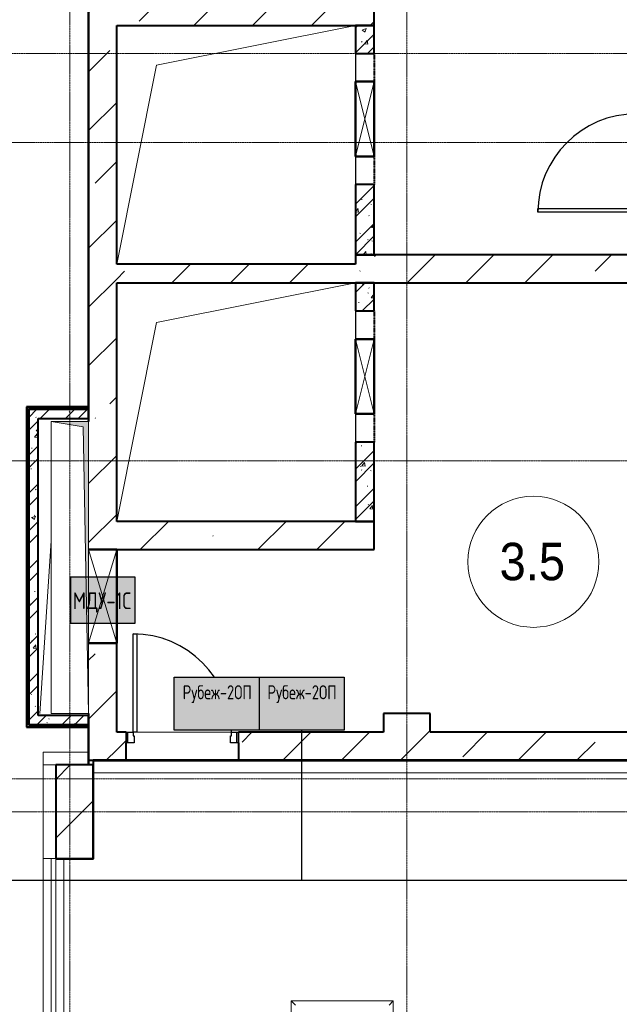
# Model space of a CAD drawing. Header units: millimetres. Extents: x -135639 to 224623, y -383017 to -59102.
# Tile 166 of 256: x 66458 to 72864, y -304223 to -293705. Entities that reach past the tile are written whole.
import ezdxf
from ezdxf.enums import TextEntityAlignment as Align

# ---------------------------------------------------------------- set-up
doc = ezdxf.new("R2010")
doc.units = ezdxf.units.MM
doc.set_wipeout_variables(frame=1)
for name, pattern in [('Линия сетки', [25, 20, -2.5, 0, -2.5]), ('Невидимые', [5, 3, -2]), ('Штрих_3_1_5_', [4.5, 3, -1.5]), ('Штриховая_ш3 п1_5', [4.5, 3, -1.5])]:
    doc.linetypes.add(name, pattern=pattern)
for name, color, linetype, lineweight in [('A-000-M_MASS', 7, 'Continuous', 18), ('A-000-MH_MASS', 7, 'Невидимые', 18), ('A-010-A_ROOM', 7, 'Continuous', 20), ('A-200-M_WALL', 7, 'Continuous', 18), ('A-200-M_WALL_EXT', 7, 'Continuous', 18), ('A-200-M_WALL_INT', 7, 'Continuous', 18), ('A-200-M_WALL_PAT', 7, 'Continuous', 40), ('A-314-M_WINDOW', 7, 'Continuous', 18), ('A-325-M_DOOR', 7, 'Continuous', 18), ('A-325-M_DOOR__FRAME', 7, 'Continuous', 30), ('A-325-M_DOOR_OPENING', 7, 'Continuous', 18), ('A-325-M_DOOR_PANEL', 7, 'Continuous', 30), ('M-567-M_MECH_EQP', 7, 'Continuous', 18), ('S-280-M_COLUMN', 7, 'Continuous', 18), ('S-280-M_STRUCT_FRAME', 7, 'Continuous', 18), ('Z-030-M_GRID', 7, 'Continuous', 9), ('Z-060-M_DETAIL', 7, 'Continuous', 18), ('Арматура воздуховодов', 7, 'Continuous', 18), ('ОС', 5, 'Continuous', 25), ('ПС', 7, 'Continuous', 40), ('СС-011-ПОЖ-СИГНАЛИЗАЦИЯ', 1, 'Continuous', 30)]:
    doc.layers.add(name, color=color, linetype=linetype, lineweight=lineweight)
doc.layers.add('A-010-M_ROOM_SEPARATION', color=4, linetype='Штриховая_ш3 п1_5', lineweight=40, true_color=0x00ffff)
doc.layers.add('ССПС', color=5, linetype='Continuous')
doc.styles.add('1111', font='isocpeur.ttf')
doc.styles.add('Arial_2', font='arial.ttf', dxfattribs={"width": 0.9, "height": 400})
pattern_1 = [(50, (0, 0), (437.2423, -38.2536), [45.72, -502.92]), (355, (0, 0), (-84.5828, 458.5367), [36.576, -402.336]), (100.451, (36.44, -3.2), (352.662, 420.2802), [38.856, -427.416]), (46.184, (0, 121.9), (650.59, -100.9033), [68.58, -754.38]), (96.636, (54.2, 113.5), (569.766, 593.8263), [58.284, -641.125]), (351.184, (0, 121.9), (569.7716, 593.8214), [54.864, -603.504]), (21, (60.96, 91.44), (363.875, -245.4366), [45.72, -502.92]), (326, (60.96, 91.44), (148.3253, 442.0518), [36.576, -402.336]), (71.451, (91.3, 71), (512.201, 196.6115), [38.856, -427.416]), (37.5, (0, 0), (7.41278, 202.9318), [6.706, -390.754, 6.706, -401.726, -403.86]), (37.5, (0, 0), (7.41278, 202.9318), [-805.891, 6.706, -397.154]), (7.5, (0, 0), (160.36715, 240.43305), [6.706, -226.162, 6.706, -381.61, -153.924]), (7.5, (0, 0), (160.36715, 240.43305), [-621.182, 6.706, -147.218]), (327.5, (-135.94, 0), (325.41783, -13.7491), [6.706, -145.694, 6.706, -468.782, -630.936]), (327.5, (-135.94, 0), (325.41783, -13.7491), [-627.888, 6.706, -624.23]), (317.5, (-196.9, 0), (355.51, 61.0244), [6.706, -191.414, 6.706, -309.067, -448.056]), (317.5, (-196.9, 0), (355.51, 61.0244), [-513.893, 6.706, -441.35])]
pattern_2 = [(45, (0, 0), (-202.0558, 202.0558), []), (45, (134.7, 0), (-202.0558, 202.0558), [])]
pattern_3 = [(0, (0, 0), (812.8, 203.2), [67.056, -542.544, 67.056, -542.544, -3251.2]), (0, (0, 0), (812.8, 203.2), [-1219.2, 67.056, -1152.144, 67.056, -542.544, -1422.4]), (0, (0, 0), (812.8, 203.2), [-3048, 67.056, -339.344, 67.056, -948.944]), (120, (304.8, 101.6), (-582.37636, 602.30545), [67.056, -542.544, 67.056, -542.544, -3251.2]), (120, (304.8, 101.6), (-582.37636, 602.30545), [-1219.2, 67.056, -1152.144, 67.056, -542.544, -1422.4]), (120, (304.8, 101.6), (-582.37636, 602.30545), [-3048, 67.056, -339.344, 67.056, -948.944]), (240, (406.4, 508), (-230.42364, -805.50545), [67.056, -542.544, 67.056, -542.544, -3251.2]), (240, (406.4, 508), (-230.42364, -805.50545), [-1219.2, 67.056, -1152.144, 67.056, -542.544, -1422.4]), (240, (406.4, 508), (-230.42364, -805.50545), [-3048, 67.056, -339.344, 67.056, -948.944])]
pattern_4 = [(45, (0, 0), (-628.618, 628.618), []), (45, (628.6, 0), (-628.618, 628.618), [1111.25, -222.25, 6.706, -215.544])]

# ---------------------------------------------------------------- blocks, each defined once
blk = doc.blocks.new('A_MEQ_OpeningShaft-Rectangular - КДУ-2726976-B2_-11_400_')
at = {"layer": 'Z-060-M_DETAIL', "true_color": 0xe2e2e2}
blk.add_hatch(color=254, dxfattribs=at).paths.add_polyline_path([(3120, 0), (0, 0), (0, -400), (57, -57), (2182, -18)])
at = {"layer": 'A-000-MH_MASS', "color": 253, "linetype": 'Continuous', "true_color": 0xaaaaaa}
for p, q in [((3120, 0), (0, 0)), ((0, 0), (0, -400)), ((3120, -400), (3120, 0)), ((0, -400), (3120, -400))]:
    blk.add_line(p, q, dxfattribs=at)
at = {"layer": 'Z-060-M_DETAIL', "color": 253, "true_color": 0xaaaaaa}
for p, q in [((3120, 0), (57, -57)), ((3120, -400), (3120, 0)), ((3120, 0), (0, 0)), ((0, 0), (0, -400)), ((57, -57), (0, -400)), ((0, -400), (57, -57)), ((57, -57), (3120, 0)), ((3120, 0), (3120, -400)), ((0, -400), (3120, -400)), ((0, -400), (3120, -400))]:
    blk.add_line(p, q, dxfattribs=at)
blk = doc.blocks.new('101_Дверь_Однопольная - _ПЧ_Мет_1000х2000_Лифтовой холл_EI60_Пр-3419521-B2_-11_400_')
at = {"layer": 'A-325-M_DOOR', "color": 253, "lineweight": 30, "true_color": 0xaaaaaa}
for p, q in [((-600, 150), (-585, 150)), ((-600, 35), (-600, 150)), ((-585, 150), (-585, 35)), ((585, 35), (585, 150)), ((585, 150), (600, 150)), ((600, 150), (600, 35)), ((-585, 35), (-600, 35)), ((600, 35), (585, 35))]:
    blk.add_line(p, q, dxfattribs=at)
at = {"layer": 'A-325-M_DOOR__FRAME', "color": 253, "true_color": 0xaaaaaa}
for p, q in [((-585, 150), (-525, 150)), ((-585, 35), (-585, 150)), ((-525, 150), (-525, 110)), ((-525, 110), (-515, 110)), ((-515, 110), (-515, 35)), ((515, 110), (525, 110)), ((515, 35), (515, 110)), ((525, 150), (585, 150)), ((525, 110), (525, 150)), ((585, 150), (585, 35)), ((-515, 35), (-585, 35)), ((585, 35), (515, 35))]:
    blk.add_line(p, q, dxfattribs=at)
at = {"layer": 'A-325-M_DOOR_PANEL', "color": 253, "true_color": 0xaaaaaa}
for p, q in [((-525, 1200), (-485, 1200)), ((-525, 150), (-525, 1200)), ((-485, 1200), (-485, 150)), ((-485, 150), (-525, 150))]:
    blk.add_line(p, q, dxfattribs=at)
blk.add_arc((-525, 150), 1050, 0, 90, dxfattribs=at)
blk = doc.blocks.new('101_Дверь_Однопольная - _ПЧ_Мет_1000х2000_Лифтовой холл_EI60_Пр-V53-B2_-11_400_')
at = {"layer": 'A-325-M_DOOR', "color": 253, "lineweight": 30, "true_color": 0xaaaaaa}
for p, q in [((-600, 150), (-585, 150)), ((-600, 35), (-600, 150)), ((-585, 150), (-585, 35)), ((585, 35), (585, 150)), ((585, 150), (600, 150)), ((600, 150), (600, 35)), ((-585, 35), (-600, 35)), ((600, 35), (585, 35))]:
    blk.add_line(p, q, dxfattribs=at)
at = {"layer": 'A-325-M_DOOR__FRAME', "color": 253, "true_color": 0xaaaaaa}
for p, q in [((-585, 150), (-580, 150)), ((-585, 35), (-585, 150)), ((515, 110), (525, 110)), ((515, 35), (515, 110)), ((525, 150), (585, 150)), ((525, 110), (525, 150)), ((585, 150), (585, 35)), ((-580, 35), (-585, 35)), ((585, 35), (515, 35))]:
    blk.add_line(p, q, dxfattribs=at)
at = {"layer": 'A-325-M_DOOR_PANEL', "color": 253, "true_color": 0xaaaaaa}
for p, q in [((-525, 1200), (-485, 1200)), ((-525, 150), (-525, 1200)), ((-485, 1200), (-485, 150))]:
    blk.add_line(p, q, dxfattribs=at)
blk.add_arc((-525, 150), 1050, 0, 90, dxfattribs=at)
blk = doc.blocks.new('105_Приямок_C крышкой - 1000x1000-3524621-B2_-11_400_')
at = {"layer": 'A-314-M_WINDOW', "color": 253, "true_color": 0xaaaaaa}
for p, q in [((-545, -545), (-545, 545)), ((-545, 545), (545, 545)), ((545, 545), (545, -545)), ((545, -545), (-545, -545))]:
    blk.add_line(p, q, dxfattribs=at)
at = {"layer": 'S-280-M_STRUCT_FRAME', "color": 253, "true_color": 0xaaaaaa}
for p, q in [((-500, 500), (-545, 545)), ((500, 500), (545, 545)), ((-500, -500), (-545, -545)), ((500, -500), (545, -545))]:
    blk.add_line(p, q, dxfattribs=at)
blk = doc.blocks.new('CP_ДШ_Hanytex_TopJoint 24C_Половина - CP_ДШ_Hanytex_TopJoint 24C_Половина-3657662-B2_-11_400_')
at = {"layer": 'A-000-M_MASS', "color": 253, "true_color": 0xaaaaaa}
for p, q in [((6750, 110), (0, 110)), ((0, -25), (0, 25)), ((6750, 25), (6750, -25)), ((6400, -25), (5200, -25))]:
    blk.add_line(p, q, dxfattribs=at)
blk = doc.blocks.new('CP_ДШ_Hanytex_TopJoint 24C_Половина - CP_ДШ_Hanytex_TopJoint 24C_Половина-3657663-B2_-11_400_')
at = {"layer": 'A-000-M_MASS', "color": 253, "true_color": 0xaaaaaa}
for p, q in [((0, -25), (0, 110)), ((485, 110), (0, 110)), ((485, 25), (485, -25)), ((135, -25), (0, -25))]:
    blk.add_line(p, q, dxfattribs=at)
blk = doc.blocks.new('CP_ДШ_Hanytex_TopJoint 24C_Половина - CP_ДШ_Hanytex_TopJoint 24C_Половина-3657664-B2_-11_400_')
at = {"layer": 'A-000-M_MASS', "color": 253, "true_color": 0xaaaaaa}
for p, q in [((0, -25), (0, 110)), ((1000, 110), (0, 110)), ((1000, 110), (1000, -25))]:
    blk.add_line(p, q, dxfattribs=at)
blk = doc.blocks.new('CP_ДШ_Hanytex_TopJoint 24C - CP_ДШ_Hanytex_TopJoint 24C-3950264-B2_-11_400_')
at = {"layer": 'A-000-M_MASS', "color": 253, "true_color": 0xaaaaaa}
for p, q in [((0, -25), (0, 110)), ((7100, 110), (0, 110)), ((7100, 110), (7100, -25)), ((7100, 25), (0, 25)), ((0, 25), (0, -25)), ((7100, -25), (7100, 25)), ((0, -25), (7100, -25)), ((7100, -110), (0, -110))]:
    blk.add_line(p, q, dxfattribs=at)
blk = doc.blocks.new('135_SLK_GD_AR_rvt-1-B2_-11_400_')
at = {"layer": 'A-200-M_WALL_PAT', "lineweight": 9, "true_color": 0xaaaaaa}
h = blk.add_hatch(dxfattribs=at)
h.set_pattern_fill('FP_1', color=253, style=0, pattern_type=2)
h.set_pattern_definition(pattern_1)
h.paths.add_polyline_path([(78800, 67650), (78800, 67950), (78600, 67950), (78600, 67650)])
h = blk.add_hatch(dxfattribs=at)
h.set_pattern_fill('FP_2', color=253, style=0, pattern_type=2)
h.set_pattern_definition(pattern_2)
h.paths.add_polyline_path([(78800, 67650), (78800, 67950), (78600, 67950), (78600, 67650)])
h = blk.add_hatch(dxfattribs=at)
h.set_pattern_fill('FP_1', color=253, style=0, pattern_type=2)
h.set_pattern_definition(pattern_1)
h.paths.add_polyline_path([(78800, 65500), (78800, 66250), (78600, 66250), (78600, 65500)])
h = blk.add_hatch(dxfattribs=at)
h.set_pattern_fill('FP_2', color=253, style=0, pattern_type=2)
h.set_pattern_definition(pattern_2)
h.paths.add_polyline_path([(78800, 65500), (78800, 66250), (78600, 66250), (78600, 65500)])
h = blk.add_hatch(dxfattribs=at)
h.set_pattern_fill('FP_1', color=253, style=0, pattern_type=2)
h.set_pattern_definition(pattern_1)
h.paths.add_polyline_path([(78800, 64900), (78800, 65200), (78600, 65200), (78600, 64900)])
h = blk.add_hatch(dxfattribs=at)
h.set_pattern_fill('FP_2', color=253, style=0, pattern_type=2)
h.set_pattern_definition(pattern_2)
h.paths.add_polyline_path([(78800, 64900), (78800, 65200), (78600, 65200), (78600, 64900)])
h = blk.add_hatch(dxfattribs=at)
h.set_pattern_fill('FP_4', color=253, style=0, pattern_type=2)
h.set_pattern_definition(pattern_3)
h.paths.add_polyline_path([(75090, 60480), (75110, 60480), (75110, 63870), (75090, 63870), (75090, 61538)])
h = blk.add_hatch(dxfattribs=at)
h.set_pattern_fill('FP_1', color=253, style=0, pattern_type=2)
h.set_pattern_definition(pattern_1)
h.paths.add_polyline_path([(75750, 63750), (75750, 63850), (75110, 63850), (75110, 63750), (75594, 63750)])
h = blk.add_hatch(dxfattribs=at)
h.set_pattern_fill('FP_2', color=253, style=0, pattern_type=2)
h.set_pattern_definition(pattern_2)
h.paths.add_polyline_path([(75750, 63750), (75750, 63850), (75110, 63850), (75110, 63750), (75594, 63750)])
h = blk.add_hatch(dxfattribs=at)
h.set_pattern_fill('FP_1', color=253, style=0, pattern_type=2)
h.set_pattern_definition(pattern_1)
h.paths.add_polyline_path([(75210, 60480), (75210, 63750), (75110, 63750), (75110, 60480)])
h = blk.add_hatch(dxfattribs=at)
h.set_pattern_fill('FP_2', color=253, style=0, pattern_type=2)
h.set_pattern_definition(pattern_2)
h.paths.add_polyline_path([(75210, 60480), (75210, 63750), (75110, 63750), (75110, 60480)])
h = blk.add_hatch(dxfattribs=at)
h.set_pattern_fill('FP_1', color=253, style=0, pattern_type=2)
h.set_pattern_definition(pattern_1)
h.paths.add_polyline_path([(78800, 62650), (78800, 63500), (78600, 63500), (78600, 62650)])
h = blk.add_hatch(dxfattribs=at)
h.set_pattern_fill('FP_2', color=253, style=0, pattern_type=2)
h.set_pattern_definition(pattern_2)
h.paths.add_polyline_path([(78800, 62650), (78800, 63500), (78600, 63500), (78600, 62650)])
h = blk.add_hatch(dxfattribs=at)
h.set_pattern_fill('FP_1', color=253, style=0, pattern_type=2)
h.set_pattern_definition(pattern_1)
h.paths.add_polyline_path([(75210, 60480), (75750, 60480), (75750, 60580), (75210, 60580)])
h = blk.add_hatch(dxfattribs=at)
h.set_pattern_fill('FP_2', color=253, style=0, pattern_type=2)
h.set_pattern_definition(pattern_2)
h.paths.add_polyline_path([(75210, 60480), (75750, 60480), (75750, 60580), (75210, 60580)])
h = blk.add_hatch(dxfattribs=at)
h.set_pattern_fill('FP_4', color=253, style=0, pattern_type=2)
h.set_pattern_definition(pattern_3)
h.paths.add_polyline_path([(75750, 60460), (75750, 60480), (75090, 60480), (75090, 60460), (75594, 60460)])
at = {"color": 253, "lineweight": 18, "true_color": 0xaaaaaa}
for p, q in [((75750, 63730), (75736, 63720)), ((75350, 62444), (75230, 60600))]:
    blk.add_line(p, q, dxfattribs=at)
at = {"layer": 'A-010-M_ROOM_SEPARATION', "color": 131, "linetype": 'Штрих_3_1_5_', "true_color": 0xaaffff}
for p, q in [((78800, 67650), (78800, 67350)), ((78800, 66550), (78800, 66250)), ((78800, 64900), (78800, 64600)), ((78800, 63800), (78800, 63500))]:
    blk.add_line(p, q, dxfattribs=at)
at = {"layer": 'A-200-M_WALL', "color": 253, "lineweight": 40, "true_color": 0xaaaaaa}
for p, q in [((75090, 63870), (75090, 60480)), ((75090, 63870), (75110, 63870)), ((75750, 63870), (75110, 63870)), ((75090, 60460), (75090, 60480)), ((75090, 60460), (75750, 60460))]:
    blk.add_line(p, q, dxfattribs=at)
at = {"layer": 'A-200-M_WALL_INT', "color": 253, "lineweight": 40, "true_color": 0xaaaaaa}
for p, q in [((75748, 77448), (75748, 63875)), ((75750, 63875), (75750, 77450)), ((78600, 67950), (78600, 67650)), ((78800, 67950), (78600, 67950)), ((78800, 67650), (78800, 67950)), ((78600, 67650), (78800, 67650)), ((78600, 66250), (78600, 65500)), ((78800, 66250), (78600, 66250)), ((78800, 65500), (78800, 66250)), ((78600, 65500), (78800, 65500)), ((78600, 65200), (78600, 64900)), ((78800, 65200), (78600, 65200)), ((78800, 64900), (78800, 65200)), ((78600, 64900), (78800, 64900)), ((75090, 63875), (75085, 63875)), ((75085, 63875), (75085, 60480)), ((75110, 63875), (75090, 63875)), ((75750, 63875), (75110, 63875)), ((75750, 63850), (75110, 63850)), ((75110, 63850), (75110, 63750)), ((75110, 60480), (75110, 63850)), ((75110, 63850), (75750, 63850)), ((75748, 63875), (75750, 63875)), ((75750, 63850), (75750, 63875)), ((75750, 63750), (75750, 63850)), ((75110, 63750), (75110, 60480)), ((75210, 63750), (75750, 63750)), ((75210, 60580), (75210, 63750)), ((78600, 63500), (78600, 62650)), ((78800, 63500), (78600, 63500)), ((78800, 62650), (78800, 63500)), ((78600, 62650), (78800, 62650)), ((75750, 60580), (75210, 60580)), ((75750, 60480), (75750, 60580)), ((75085, 60480), (75085, 60460)), ((75085, 60460), (75085, 60455)), ((75085, 60455), (75750, 60455)), ((75110, 60480), (75210, 60480)), ((75750, 60480), (75110, 60480)), ((75210, 60480), (75750, 60480)), ((75750, 60455), (75748, 60455)), ((75748, 60455), (75748, 60052)), ((75750, 60455), (75750, 60480)), ((75750, 60052), (75750, 60455)), ((82548, 60100), (75800, 60100)), ((75800, 60100), (75800, 60098)), ((75800, 60098), (75800, 60050)), ((75802, 60098), (82548, 60098)), ((75802, 59048), (75802, 60098)), ((75400, 60052), (75398, 60052)), ((75398, 60052), (75398, 59050)), ((75748, 60052), (75400, 60052)), ((75750, 60050), (75750, 60052)), ((75398, 59050), (75398, 59048)), ((75398, 59048), (75800, 59048)), ((75800, 59048), (75802, 59048))]:
    blk.add_line(p, q, dxfattribs=at)
at = {"layer": 'A-000-M_MASS', "color": 253, "lineweight": 18, "true_color": 0xaaaaaa}
blk.add_blockref('CP_ДШ_Hanytex_TopJoint 24C_Половина - CP_ДШ_Hanytex_TopJoint 24C_Половина-3657663-B2_-11_400_', (75265, 60075), dxfattribs=at)
for name, p, rotation in [('CP_ДШ_Hanytex_TopJoint 24C_Половина - CP_ДШ_Hanytex_TopJoint 24C_Половина-3657662-B2_-11_400_', (82550, 60075), 180), ('CP_ДШ_Hanytex_TopJoint 24C_Половина - CP_ДШ_Hanytex_TopJoint 24C_Половина-3657664-B2_-11_400_', (75375, 59050), 89.99999999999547), ('CP_ДШ_Hanytex_TopJoint 24C - CP_ДШ_Hanytex_TopJoint 24C-3950264-B2_-11_400_', (75375, 51950), 89.99999999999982)]:
    blk.add_blockref(name, p, dxfattribs=dict(at, rotation=rotation))
at = {"layer": 'A-314-M_WINDOW', "color": 253, "lineweight": 18, "true_color": 0xaaaaaa}
blk.add_blockref('105_Приямок_C крышкой - 1000x1000-3524621-B2_-11_400_', (78460, 56985), dxfattribs=at)
at = {"layer": 'A-325-M_DOOR', "color": 253, "lineweight": 18, "true_color": 0xaaaaaa, "rotation": 90}
blk.add_blockref('101_Дверь_Однопольная - _ПЧ_Мет_1000х2000_Лифтовой холл_EI60_Пр-V53-B2_-11_400_', (81750, 66480), dxfattribs=at)
at = {"layer": 'A-325-M_DOOR', "color": 253, "lineweight": 18, "true_color": 0xaaaaaa}
blk.add_blockref('101_Дверь_Однопольная - _ПЧ_Мет_1000х2000_Лифтовой холл_EI60_Пр-3419521-B2_-11_400_', (76750, 60250), dxfattribs=at)
at = {"layer": 'M-567-M_MECH_EQP', "color": 253, "lineweight": 18, "true_color": 0xaaaaaa, "rotation": 270.0000000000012}
blk.add_blockref('A_MEQ_OpeningShaft-Rectangular - КДУ-2726976-B2_-11_400_', (75750, 63720), dxfattribs=at)
blk = doc.blocks.new('Бетон-Прямоугольная-Колонна - CLM_Подземные этажи_В40-400х1000-V247-B2_-11_400_')
at = {"layer": 'S-280-M_COLUMN', "lineweight": 9, "true_color": 0xaaaaaa}
h = blk.add_hatch(dxfattribs=at)
h.set_pattern_fill('FP_123', color=253, style=0, pattern_type=2)
h.set_pattern_definition([(45, (-75600, -59550.2), (-628.618, 628.618), []), (45, (-74971.4, -59550.2), (-628.618, 628.618), [1111.25, -222.25, 6.706, -215.544])])
h.paths.add_polyline_path([(200, -500), (200, 500), (-200, 500), (-200, -500), (-6, -500)])
at = {"layer": 'S-280-M_COLUMN', "color": 253, "lineweight": 40, "true_color": 0xaaaaaa}
for p, q in [((200, 500), (-200, 500)), ((-200, 500), (-200, -500)), ((200, -500), (200, 500)), ((-200, -500), (200, -500))]:
    blk.add_line(p, q, dxfattribs=at)
blk = doc.blocks.new('135_SLK_GD_KR_rvt-1-B2_-11_400_')
at = {"layer": 'S-280-M_COLUMN', "color": 253, "lineweight": 18, "true_color": 0xaaaaaa}
blk.add_blockref('Бетон-Прямоугольная-Колонна - CLM_Подземные этажи_В40-400х1000-V247-B2_-11_400_', (75600, 59550), dxfattribs=at)
blk = doc.blocks.new('231_ADSK_Дверь_Проем - ADSK_Дверь_Проем-V305-B2_-11_400_')
at = {"layer": 'A-325-M_DOOR_OPENING', "color": 253, "true_color": 0xaaaaaa}
for p, q in [((-600, 150), (600, 150)), ((-600, -150), (600, -150))]:
    blk.add_line(p, q, dxfattribs=at)
blk = doc.blocks.new('ADSK_ОбобщеннаяМодель_ОтверстиеПрямоугольное_вПерекрытии - ADSK_ОтверстиеПрямоугольное_вПерекрытии-1605231-B2_-11_400_')
at = {"layer": 'A-000-M_MASS', "color": 253, "true_color": 0xaaaaaa}
for p, q in [((-850, 850), (1275, 1275)), ((-1275, -1275), (-850, 850))]:
    blk.add_line(p, q, dxfattribs=at)
at = {"layer": 'A-000-M_MASS', "color": 253, "lineweight": 30, "true_color": 0xaaaaaa}
for p, q in [((1275, 975), (1275, 675)), ((1275, -125), (1275, -425))]:
    blk.add_line(p, q, dxfattribs=at)
blk = doc.blocks.new('231_Отверстие прямоуг _Окно_Стена_ - Отверстие-2220482-B2_-11_400_')
at = {"layer": 'A-314-M_WINDOW', "color": 253, "lineweight": 50, "true_color": 0xaaaaaa}
for p, q in [((-375, -150), (-375, 150)), ((-375, 150), (625, 150)), ((625, 150), (625, -150))]:
    blk.add_line(p, q, dxfattribs=at)
at = {"layer": 'Z-060-M_DETAIL', "color": 253, "true_color": 0xaaaaaa}
for p, q in [((-375, 150), (-375, -150)), ((625, 150), (-375, 150)), ((625, 150), (-375, -150)), ((-375, 150), (625, -150)), ((625, 150), (625, -150))]:
    blk.add_line(p, q, dxfattribs=at)
blk = doc.blocks.new('231_Отверстие прямоуг _Окно_Стена_ - Отверстие-2220484-B2_-11_400_')
at = {"layer": 'A-314-M_WINDOW', "color": 253, "lineweight": 50, "true_color": 0xaaaaaa}
for p, q in [((-275, -100), (-275, 100)), ((-275, 100), (525, 100)), ((525, 100), (525, -100)), ((525, -100), (-275, -100))]:
    blk.add_line(p, q, dxfattribs=at)
at = {"layer": 'Z-060-M_DETAIL', "color": 253, "true_color": 0xaaaaaa}
for p, q in [((-275, 100), (-275, -100)), ((525, 100), (-275, 100)), ((525, 100), (-275, -100)), ((-275, 100), (525, -100)), ((525, 100), (525, -100)), ((-275, -100), (525, -100))]:
    blk.add_line(p, q, dxfattribs=at)
blk = doc.blocks.new('135_SLK_K1-2-3_KR_rvt-1-B2_-11_400_')
at = {"layer": 'A-200-M_WALL_PAT', "lineweight": 9, "true_color": 0xaaaaaa}
h = blk.add_hatch(dxfattribs=at)
h.set_pattern_fill('FP_5', color=253, style=0, pattern_type=2)
h.set_pattern_definition(pattern_4)
h.paths.add_polyline_path([(76050, 60100), (76050, 61350), (75750, 61350), (75750, 60100)])
h.paths.add_polyline_path([(75750, 62350), (76050, 62350), (76050, 76900), (75750, 76900), (75750, 63663)])
h = blk.add_hatch(dxfattribs=at)
h.set_pattern_fill('FP_5', color=253, style=0, pattern_type=2)
h.set_pattern_definition(pattern_4)
h.paths.add_polyline_path([(78600, 67950), (78600, 68150), (76050, 68150), (76050, 67950), (76981, 67950)])
h = blk.add_hatch(dxfattribs=at)
h.set_pattern_fill('FP_5', color=253, style=0, pattern_type=2)
h.set_pattern_definition(pattern_4)
h.paths.add_polyline_path([(78800, 67950), (78800, 68150), (78600, 68150), (78600, 67950)])
h = blk.add_hatch(dxfattribs=at)
h.set_pattern_fill('FP_5', color=253, style=0, pattern_type=2)
h.set_pattern_definition(pattern_4)
h.paths.add_polyline_path([(81900, 65200), (81900, 65500), (78600, 65500), (78600, 65200)])
h = blk.add_hatch(dxfattribs=at)
h.set_pattern_fill('FP_5', color=253, style=0, pattern_type=2)
h.set_pattern_definition(pattern_4)
h.paths.add_polyline_path([(78600, 65200), (78600, 65400), (76050, 65400), (76050, 65200), (76981, 65200)])
h = blk.add_hatch(dxfattribs=at)
h.set_pattern_fill('FP_5', color=253, style=0, pattern_type=2)
h.set_pattern_definition(pattern_4)
h.paths.add_polyline_path([(78800, 62350), (78800, 62650), (76050, 62650), (76050, 62350), (76981, 62350)])
h = blk.add_hatch(dxfattribs=at)
h.set_pattern_fill('FP_5', color=253, style=0, pattern_type=2)
h.set_pattern_definition(pattern_4)
h.paths.add_polyline_path([(78367, 60100), (78900, 60100), (78900, 60400), (77350, 60400), (77350, 60100), (77674, 60100)])
h.paths.add_polyline_path([(76150, 60100), (76150, 60400), (76050, 60400), (76050, 60100)])
h = blk.add_hatch(dxfattribs=at)
h.set_pattern_fill('FP_5', color=253, style=0, pattern_type=2)
h.set_pattern_definition(pattern_4)
h.paths.add_polyline_path([(79400, 60100), (82500, 60100), (82500, 60400), (79400, 60400), (79400, 60206)])
at = {"layer": 'S-280-M_COLUMN', "lineweight": 9, "true_color": 0xaaaaaa}
h = blk.add_hatch(dxfattribs=at)
h.set_pattern_fill('FP_5', color=253, style=0, pattern_type=2)
h.set_pattern_definition(pattern_4)
h.paths.add_polyline_path([(79060, 60100), (79400, 60100), (79400, 60600), (78900, 60600), (78900, 60100)])
at = {"layer": 'A-200-M_WALL_EXT', "color": 253, "lineweight": 40, "true_color": 0xaaaaaa}
for p, q in [((75750, 76900), (75750, 63720)), ((78800, 67950), (78800, 68150)), ((76050, 65400), (76050, 67950)), ((76050, 67950), (78600, 67950)), ((78600, 67950), (78800, 67950)), ((81600, 65500), (78600, 65500)), ((78600, 65500), (78600, 65400)), ((78600, 65400), (76050, 65400)), ((76050, 62650), (76050, 65200)), ((76050, 65200), (78600, 65200)), ((78600, 65200), (81900, 65200)), ((78800, 62650), (76050, 62650)), ((78800, 62350), (78800, 62650)), ((76050, 62350), (78800, 62350)), ((76050, 60400), (76050, 61350)), ((75750, 60600), (75750, 60100)), ((76150, 60400), (76050, 60400)), ((78900, 60400), (77350, 60400)), ((82500, 60400), (79400, 60400)), ((76150, 60100), (76150, 60285)), ((77350, 60285), (77350, 60100)), ((75750, 60100), (76050, 60100)), ((76050, 60100), (76150, 60100)), ((77350, 60100), (78900, 60100)), ((79400, 60100), (82500, 60100))]:
    blk.add_line(p, q, dxfattribs=at)
at = {"layer": 'S-280-M_COLUMN', "color": 253, "lineweight": 40, "true_color": 0xaaaaaa}
for p, q in [((79400, 60600), (78900, 60600)), ((78900, 60600), (78900, 60400)), ((79400, 60400), (79400, 60600)), ((78900, 60100), (79400, 60100))]:
    blk.add_line(p, q, dxfattribs=at)
at = {"layer": 'A-000-M_MASS', "color": 253, "lineweight": 18, "true_color": 0xaaaaaa}
for p in [(77325, 66675), (77325, 63925)]:
    blk.add_blockref('ADSK_ОбобщеннаяМодель_ОтверстиеПрямоугольное_вПерекрытии - ADSK_ОтверстиеПрямоугольное_вПерекрытии-1605231-B2_-11_400_', p, dxfattribs=at)
at = {"layer": 'A-314-M_WINDOW', "color": 253, "lineweight": 18, "true_color": 0xaaaaaa, "rotation": 269.9999999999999}
for name, p in [('231_Отверстие прямоуг _Окно_Стена_ - Отверстие-2220484-B2_-11_400_', (78700, 67075)), ('231_Отверстие прямоуг _Окно_Стена_ - Отверстие-2220484-B2_-11_400_', (78700, 64325)), ('231_Отверстие прямоуг _Окно_Стена_ - Отверстие-2220482-B2_-11_400_', (75900, 61975))]:
    blk.add_blockref(name, p, dxfattribs=at)
at = {"layer": 'A-325-M_DOOR', "color": 253, "lineweight": 18, "true_color": 0xaaaaaa, "rotation": 180}
blk.add_blockref('231_ADSK_Дверь_Проем - ADSK_Дверь_Проем-V305-B2_-11_400_', (76750, 60250), dxfattribs=at)
blk = doc.blocks.new('050_Марка_Помещение - Номер-620969-B2_-11_400_')
at = {"layer": 'A-010-A_ROOM', "color": 253, "true_color": 0xaaaaaa}
blk.add_circle((0, 0), 3.5, dxfattribs=at)
blk = doc.blocks.new('-2 этаж')
at = {"layer": 'Z-030-M_GRID', "color": 253, "linetype": 'Линия сетки', "true_color": 0xaaaaaa}
for p, q in [((338242.3, -369623.5), (338242.3, -216207.4)), ((334642.3, -369623.8), (334642.3, -260672.8)), ((412503.2, -282277.3), (255410, -282277.3)), ((415039.8, -283227.3), (255410.1, -283227.3)), ((415040.1, -286627.3), (255410.3, -286627.3)), ((412500.3, -290027.3), (255410.5, -290027.3)), ((415043.2, -290377.3), (255410.5, -290377.3))]:
    blk.add_line(p, q, dxfattribs=at)
at = {"lineweight": 5}
for name in ['135_SLK_GD_KR_rvt-1-B2_-11_400_', '135_SLK_GD_AR_rvt-1-B2_-11_400_', '135_SLK_K1-2-3_KR_rvt-1-B2_-11_400_']:
    blk.add_blockref(name, (259092.3, -349927.3), dxfattribs=at)
at = {"layer": 'A-010-A_ROOM', "color": 253, "true_color": 0xaaaaaa, "xscale": 199.9999999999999, "yscale": 199.9999999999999, "zscale": 199.9999999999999}
blk.add_blockref('050_Марка_Помещение - Номер-620969-B2_-11_400_', (339594.6, -287707.2), dxfattribs=at)
at = {"layer": 'A-010-A_ROOM', "color": 253, "lineweight": 9, "true_color": 0xaaaaaa, "insert": (339233.2, -287503.8), "char_height": 400, "width": 865.822, "attachment_point": 1, "style": 'Arial_2'}
blk.add_mtext('3.5', dxfattribs=at)
blk = doc.blocks.new('Сигнал-10')
at = {"color": 1, "linetype": 'ByBlock', "lineweight": -2}
blk.add_wipeout([(0, 567), (907, 567), (907, 0), (0, 0)], dxfattribs=at).dxf.layer = 'ПС'
at = {"true_color": 0xffffff}
h = blk.add_hatch(color=7, dxfattribs=at)
h.dxf.hatch_style = 1
h.paths.add_polyline_path([(907, 567), (0, 567), (0, 0), (907, 0)])
at = {"layer": 'ПС', "linetype": 'ByBlock', "lineweight": -2}
blk.add_hatch(color=1, dxfattribs=at).paths.add_polyline_path([(906, 0), (906, 283), (451, 283), (451, 0)])
at = {"color": 1, "lineweight": 30, "ltscale": 2}
blk.add_lwpolyline([(907, 0), (0, 0), (0, 567), (907, 567)], close=True, dxfattribs=at)
at = {"layer": 'ПС', "color": 1, "linetype": 'ByBlock', "lineweight": -2, "ltscale": 1000, "style": '1111', "width": 0.75}
blk.add_text('Рубеж-2ОП', height=150, dxfattribs=at).set_placement((458, 330), align=Align.CENTER)
blk = doc.blocks.new('ger')
at = {"lineweight": 40, "ltscale": 2, "true_color": 0xffffff}
h = blk.add_hatch(color=7, dxfattribs=at)
h.dxf.hatch_style = 1
h.paths.add_polyline_path([(491036, -67336), (491036, -66843), (490345, -66843), (490345, -67336)])
at = {"layer": 'ОС', "color": 1, "lineweight": 30}
blk.add_lwpolyline([(491036, -66843), (490345, -66843), (490345, -67336), (491036, -67336)], close=True, dxfattribs=at)
at = {"layer": 'ССПС', "color": 1, "lineweight": -2, "ltscale": 1000, "style": '1111', "width": 0.8}
blk.add_text('МДУ-1С', height=180, dxfattribs=at).set_placement((490371, -67186))

msp = doc.modelspace()

# ---------------------------------------------------------------- linework, layer by layer
at = {"layer": 'СС-011-ПОЖ-СИГНАЛИЗАЦИЯ', "lineweight": 30}
msp.add_lwpolyline([(120030, -307113), (111816, -307113), (111816, -306008), (102517, -306008), (102517, -305525), (90831, -305525), (90831, -305688), (81147, -305688), (81147, -304809), (73015, -304809), (73015, -307513), (65158, -307513), (65158, -302897), (66222, -302897), (75297, -302897), (75297, -303854), (78848, -303854), (78848, -299901)], dxfattribs=at)

# ---------------------------------------------------------------- block references
at = {"color": 0}
msp.add_blockref('-2 этаж', (-267648, -11789), dxfattribs=at)
at = {"layer": 'Арматура воздуховодов', "lineweight": 30}
msp.add_blockref('ger', (-423346, -232816), dxfattribs=at)

# ---------------------------------------------------------------- next in the draw order: block references
at = {"layer": 'ПС', "color": 7, "linetype": 'Continuous', "lineweight": 30, "ltscale": 100}
msp.add_blockref('Сигнал-10', (69016, -301295), dxfattribs=at)

# ---------------------------------------------------------------- next in the draw order: linework, layer by layer
at = {"layer": 'СС-011-ПОЖ-СИГНАЛИЗАЦИЯ', "lineweight": 30}
msp.add_lwpolyline([(69470, -301295), (69470, -302897)], dxfattribs=at)

# ---------------------------------------------------------------- next in the draw order: block references
at = {"layer": 'ПС', "color": 7, "linetype": 'Continuous', "lineweight": 30, "ltscale": 100}
msp.add_blockref('Сигнал-10', (68110, -301295), dxfattribs=at)

doc.saveas('drawing.dxf')
